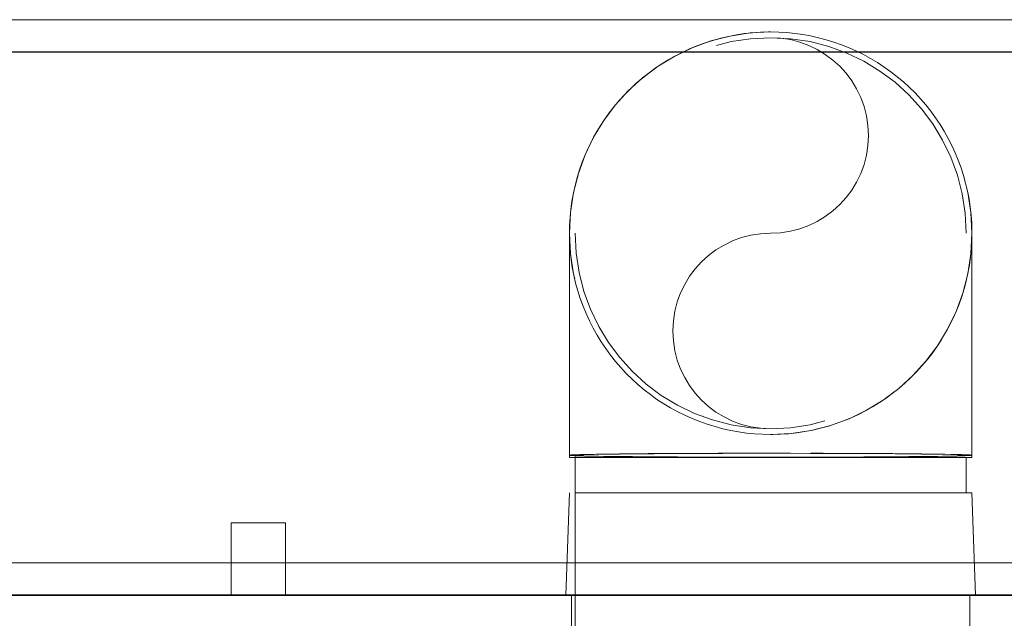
# Model space of a CAD drawing. Header units: metres. Extents: x 391.1 to 430.4, y 12.7 to 29.8.
# Tile 83 of 104: x 404.569 to 404.841, y 28.064 to 28.23. Entities that reach past the tile are written whole.
import ezdxf

# ---------------------------------------------------------------- set-up
doc = ezdxf.new("R2010")
doc.units = ezdxf.units.M
doc.linetypes.add('Hidden 1', pattern=[0.003969, 0.002381, -0.001587])
doc.layers.add('01_SUELOS', color=7, linetype='Continuous', lineweight=25, true_color=0x007f00)
for name, color, linetype, lineweight in [('A-DETL-____-MBND', 7, 'Continuous', 18), ('A-WALL-____-MCUT', 7, 'Continuous', 25), ('A-WALL-____-OTLN', 7, 'Continuous', 25)]:
    doc.layers.add(name, color=color, linetype=linetype, lineweight=lineweight)

# ---------------------------------------------------------------- blocks, each defined once
blk = doc.blocks.new('Family - Forjat PS-1-153468-02_SAN_P0')
at = {"layer": 'A-DETL-____-MBND', "color": 253, "true_color": 0xaaaaaa}
for p, q in [((26.0878, 14.84913), (0, 14.84913)), ((0, 14.84913), (26.0878, 14.84913))]:
    blk.add_line(p, q, dxfattribs=at)
blk = doc.blocks.new('Family - Evans P-1-153484-02_SAN_P0')
at = {"layer": 'A-DETL-____-MBND', "color": 253, "true_color": 0xaaaaaa}
for p, q in [((23.58734, 0.15), (0.03109, 0.15)), ((0.03109, 0.15), (23.58734, 0.15)), ((0, 0), (23.58734, 0)), ((23.58734, 0), (0, 0)), ((0, 0), (23.58734, 0))]:
    blk.add_line(p, q, dxfattribs=at)
blk = doc.blocks.new('Family - Envans PB-155714-02_SAN_P0')
at = {"layer": 'A-WALL-____-MCUT', "color": 253, "true_color": 0xaaaaaa}
for p, q in [((2.61, 0.15), (0, 0.15)), ((0, 0), (2.61, 0))]:
    blk.add_line(p, q, dxfattribs=at)
at = {"layer": 'A-WALL-____-OTLN', "color": 253, "true_color": 0xaaaaaa}
for p, q in [((2.61, 0.15), (0, 0.15)), ((0, 0), (2.61, 0))]:
    blk.add_line(p, q, dxfattribs=at)
at = {"layer": 'A-WALL-____-OTLN', "color": 253, "lineweight": 18, "true_color": 0xaaaaaa}
blk.add_line((0, 0), (2.61, 0), dxfattribs=at)
blk = doc.blocks.new('Family - LONDR55-XX_ZZ-ARQ-CAA-M3D-Londres55-155971-02_SAN_P0')
at = {"layer": '01_SUELOS', "color": 9, "true_color": 0xaad4aa}
for p, q in [((8.5373, 14.87017), (5.92943, 14.87017)), ((8.5373, 14.87017), (5.92943, 14.87017)), ((5.92943, 14.87017), (8.5373, 14.87017)), ((5.92943, 14.87017), (8.5373, 14.87017))]:
    blk.add_line(p, q, dxfattribs=at)
blk = doc.blocks.new('LONDR55-XX_ZZ-ARQ-CAA-M3D-Londres55_ifc-1-02_SAN_P0')
at = {"layer": '01_SUELOS', "color": 253, "lineweight": 18, "true_color": 0xaaaaaa}
for name, p in [('Family - LONDR55-XX_ZZ-ARQ-CAA-M3D-Londres55-155971-02_SAN_P0', (397.32915, 13.20061)), ('Family - Forjat PS-1-153468-02_SAN_P0', (400.75645, 13.38061))]:
    blk.add_blockref(name, p, dxfattribs=at)
at = {"layer": 'A-WALL-____-OTLN', "color": 253, "lineweight": 18, "true_color": 0xaaaaaa, "rotation": 180}
for name, p in [('Family - Evans P-1-153484-02_SAN_P0', (426.84591, 28.22975)), ('Family - Envans PB-155714-02_SAN_P0', (405.86645, 28.22078))]:
    blk.add_blockref(name, p, dxfattribs=at)
blk = doc.blocks.new('ZYR_13_01 CON_AF_SAN_VERT - Water-689486-02_SAN_P0')
at = {"layer": 'A-DETL-____-MBND'}
for p, q in [((-0.14895, 0.02), (-0.14895, 0)), ((-0.13395, 0.02), (-0.14895, 0.02)), ((-0.13395, 0.02), (-0.14895, 0.02)), ((-0.13395, 0), (-0.13395, 0.02)), ((-0.14895, 0), (-0.13395, 0)), ((-0.14895, 0), (-0.13395, 0)), ((-0.055, 0), (-0.055, -0.03)), ((0.055, 0), (-0.055, 0)), ((0.055, 0), (-0.055, 0)), ((0.055, -0.03), (0.055, 0)), ((-0.055, -0.03), (0.055, -0.03)), ((-0.055, -0.03), (0.055, -0.03))]:
    blk.add_line(p, q, dxfattribs=at)
blk = doc.blocks.new('M_Transición - Genérica - Estándar-697114-02_SAN_P0')
at = {"layer": 'A-DETL-____-MBND', "color": 9, "linetype": 'Hidden 1', "true_color": 0xc0c0c0}
for p, q in [((0.02829, 0.05559), (0, 0.05659)), ((0, 0.05659), (0, -0.05659)), ((0, 0.05659), (0, -0.05659)), ((0.02829, -0.05559), (0.02829, 0.05559)), ((0.02829, -0.05559), (0.02829, 0.05559)), ((0, -0.05659), (0.02829, -0.05559))]:
    blk.add_line(p, q, dxfattribs=at)
blk = doc.blocks.new('M_Codo - Genérico - Estándar-697129-02_SAN_P0')
at = {"layer": 'A-DETL-____-MBND', "color": 9, "linetype": 'Hidden 1', "true_color": 0xc0c0c0}
for p, q in [((404.72087, 28.10885), (404.77646, 28.10885)), ((404.77646, 28.10885), (404.83205, 28.10885))]:
    blk.add_line(p, q, dxfattribs=at)
at = {"layer": 'A-DETL-____-MBND', "color": 9, "linetype": 'Hidden 1', "true_color": 0xc0c0c0, "flags": 128}
for points in [[(404.72087, 28.17078), (404.72087, 28.17073), (404.72087, 28.17058), (404.72087, 28.17034), (404.72087, 28.16999), (404.72087, 28.16955), (404.72087, 28.16901), (404.72087, 28.16837), (404.72087, 28.16764), (404.72087, 28.16681), (404.72087, 28.16589), (404.72087, 28.16488), (404.72087, 28.16378), (404.72087, 28.1626), (404.72087, 28.16132), (404.72087, 28.15996), (404.72087, 28.15853), (404.72087, 28.15701), (404.72087, 28.15541), (404.72087, 28.15374), (404.72087, 28.152), (404.72087, 28.15019), (404.72087, 28.14831), (404.72087, 28.14637), (404.72087, 28.14437), (404.72087, 28.14231), (404.72087, 28.1402), (404.72087, 28.13804), (404.72087, 28.13583), (404.72087, 28.13358), (404.72087, 28.13129), (404.72087, 28.12896), (404.72087, 28.1266), (404.72087, 28.12422), (404.72087, 28.12181), (404.72087, 28.11937), (404.72087, 28.11692), (404.72087, 28.11446), (404.72087, 28.11199), (404.72087, 28.10951), (404.72087, 28.10885)], [(404.83205, 28.10885), (404.83205, 28.11132), (404.83205, 28.1138), (404.83205, 28.11626), (404.83205, 28.11871), (404.83205, 28.12115), (404.83205, 28.12357), (404.83205, 28.12596), (404.83205, 28.12833), (404.83205, 28.13066), (404.83205, 28.13297), (404.83205, 28.13523), (404.83205, 28.13745), (404.83205, 28.13962), (404.83205, 28.14175), (404.83205, 28.14382), (404.83205, 28.14583), (404.83205, 28.14779), (404.83205, 28.14969), (404.83205, 28.15152), (404.83205, 28.15328), (404.83205, 28.15497), (404.83205, 28.15658), (404.83205, 28.15812), (404.83205, 28.15958), (404.83205, 28.16096), (404.83205, 28.16226), (404.83205, 28.16347), (404.83205, 28.1646), (404.83205, 28.16563), (404.83205, 28.16657), (404.83205, 28.16743), (404.83205, 28.16818), (404.83205, 28.16885), (404.83205, 28.16941), (404.83205, 28.16988), (404.83205, 28.17025), (404.83205, 28.17053), (404.83205, 28.1707), (404.83205, 28.17078), (404.83205, 28.17078)]]:
    blk.add_lwpolyline(points, dxfattribs=at)
at = {"layer": 'A-DETL-____-MBND', "color": 9, "linetype": 'Hidden 1', "true_color": 0xc0c0c0}
for start, end in [(90, 270), (270, 90)]:
    blk.add_arc((404.77646, 28.17078), 0.05559, start, end, dxfattribs=at)
blk = doc.blocks.new('M_Codo - Genérico - Estándar-697138-02_SAN_P0')
at = {"layer": 'A-DETL-____-MBND', "color": 9, "linetype": 'Hidden 1', "true_color": 0xc0c0c0, "flags": 128}
for points in [[(404.72087, 28.17078), (404.72092, 28.17301), (404.72105, 28.17523), (404.72127, 28.17744), (404.72158, 28.17964), (404.72198, 28.18183), (404.72247, 28.184), (404.72304, 28.18614), (404.7237, 28.18827), (404.72444, 28.19037), (404.72526, 28.19243), (404.72617, 28.19446), (404.72716, 28.19645), (404.72822, 28.1984), (404.72936, 28.20031), (404.73058, 28.20217), (404.73187, 28.20398), (404.73324, 28.20574), (404.73467, 28.20744), (404.73617, 28.20908), (404.73773, 28.21066), (404.73936, 28.21218), (404.74104, 28.21363), (404.74278, 28.21501), (404.74458, 28.21632), (404.74643, 28.21756), (404.74832, 28.21872), (404.75026, 28.21981), (404.75224, 28.22082), (404.75426, 28.22175), (404.75632, 28.22259), (404.75841, 28.22336), (404.76052, 28.22404), (404.76267, 28.22463), (404.76483, 28.22514), (404.76701, 28.22556), (404.76921, 28.2259), (404.77142, 28.22614), (404.77364, 28.2263), (404.77586, 28.22637), (404.77646, 28.22637)], [(404.77646, 28.22637), (404.77868, 28.22633), (404.7809, 28.22619), (404.78312, 28.22597), (404.78532, 28.22566), (404.7875, 28.22526), (404.78967, 28.22478), (404.79182, 28.22421), (404.79395, 28.22355), (404.79604, 28.22281), (404.79811, 28.22198), (404.80014, 28.22108), (404.80213, 28.22009), (404.80408, 28.21902), (404.80599, 28.21788), (404.80785, 28.21666), (404.80966, 28.21537), (404.81141, 28.21401), (404.81311, 28.21257), (404.81476, 28.21107), (404.81634, 28.20951), (404.81785, 28.20789), (404.8193, 28.2062), (404.82069, 28.20446), (404.822, 28.20266), (404.82324, 28.20082), (404.8244, 28.19892), (404.82549, 28.19698), (404.8265, 28.195), (404.82742, 28.19298), (404.82827, 28.19093), (404.82903, 28.18884), (404.82971, 28.18672), (404.83031, 28.18458), (404.83082, 28.18241), (404.83124, 28.18023), (404.83157, 28.17803), (404.83182, 28.17582), (404.83198, 28.17361), (404.83205, 28.17138), (404.83205, 28.17078)], [(404.72087, 28.10946), (404.72087, 28.11194), (404.72087, 28.11441), (404.72087, 28.11687), (404.72087, 28.11932), (404.72087, 28.12176), (404.72087, 28.12417), (404.72087, 28.12656), (404.72087, 28.12892), (404.72087, 28.13124), (404.72087, 28.13353), (404.72087, 28.13579), (404.72087, 28.13799), (404.72087, 28.14016), (404.72087, 28.14227), (404.72087, 28.14433), (404.72087, 28.14633), (404.72087, 28.14827), (404.72087, 28.15015), (404.72087, 28.15196), (404.72087, 28.15371), (404.72087, 28.15538), (404.72087, 28.15698), (404.72087, 28.1585), (404.72087, 28.15994), (404.72087, 28.1613), (404.72087, 28.16257), (404.72087, 28.16376), (404.72087, 28.16486), (404.72087, 28.16587), (404.72087, 28.1668), (404.72087, 28.16762), (404.72087, 28.16836), (404.72087, 28.169), (404.72087, 28.16954), (404.72087, 28.16998), (404.72087, 28.17033), (404.72087, 28.17058), (404.72087, 28.17073), (404.72087, 28.17078)], [(404.77646, 28.1152), (404.77424, 28.11524), (404.77202, 28.11537), (404.76981, 28.1156), (404.7676, 28.11591), (404.76542, 28.1163), (404.76325, 28.11679), (404.7611, 28.11736), (404.75897, 28.11802), (404.75688, 28.11876), (404.75481, 28.11958), (404.75278, 28.12049), (404.75079, 28.12148), (404.74884, 28.12254), (404.74693, 28.12369), (404.74507, 28.1249), (404.74326, 28.1262), (404.74151, 28.12756), (404.73981, 28.12899), (404.73817, 28.13049), (404.73658, 28.13205), (404.73507, 28.13368), (404.73362, 28.13537), (404.73224, 28.13711), (404.73092, 28.1389), (404.72969, 28.14075), (404.72852, 28.14264), (404.72744, 28.14458), (404.72643, 28.14656), (404.7255, 28.14858), (404.72465, 28.15064), (404.72389, 28.15273), (404.72321, 28.15485), (404.72261, 28.15699), (404.7221, 28.15915), (404.72168, 28.16134), (404.72135, 28.16353), (404.7211, 28.16574), (404.72095, 28.16796), (404.72088, 28.17018), (404.72087, 28.17078)], [(404.83205, 28.17078), (404.832, 28.16856), (404.83187, 28.16634), (404.83165, 28.16413), (404.83134, 28.16193), (404.83094, 28.15974), (404.83046, 28.15757), (404.82988, 28.15542), (404.82923, 28.1533), (404.82849, 28.1512), (404.82766, 28.14914), (404.82675, 28.14711), (404.82577, 28.14511), (404.8247, 28.14316), (404.82356, 28.14126), (404.82234, 28.1394), (404.82105, 28.13759), (404.81968, 28.13583), (404.81825, 28.13413), (404.81675, 28.13249), (404.81519, 28.13091), (404.81356, 28.12939), (404.81188, 28.12794), (404.81014, 28.12656), (404.80834, 28.12525), (404.80649, 28.12401), (404.8046, 28.12284), (404.80266, 28.12176), (404.80068, 28.12075), (404.79866, 28.11982), (404.7966, 28.11897), (404.79452, 28.11821), (404.7924, 28.11753), (404.79026, 28.11693), (404.78809, 28.11643), (404.78591, 28.116), (404.78371, 28.11567), (404.7815, 28.11542), (404.77928, 28.11527), (404.77706, 28.1152), (404.77646, 28.1152)], [(404.83205, 28.17078), (404.83205, 28.17073), (404.83205, 28.17058), (404.83205, 28.17034), (404.83205, 28.16999), (404.83205, 28.16955), (404.83205, 28.16901), (404.83205, 28.16837), (404.83205, 28.16764), (404.83205, 28.16681), (404.83205, 28.16589), (404.83205, 28.16488), (404.83205, 28.16378), (404.83205, 28.1626), (404.83205, 28.16132), (404.83205, 28.15996), (404.83205, 28.15853), (404.83205, 28.15701), (404.83205, 28.15541), (404.83205, 28.15374), (404.83205, 28.152), (404.83205, 28.15019), (404.83205, 28.14831), (404.83205, 28.14637), (404.83205, 28.14437), (404.83205, 28.14231), (404.83205, 28.1402), (404.83205, 28.13804), (404.83205, 28.13583), (404.83205, 28.13358), (404.83205, 28.13129), (404.83205, 28.12896), (404.83205, 28.1266), (404.83205, 28.12422), (404.83205, 28.12181), (404.83205, 28.11937), (404.83205, 28.11692), (404.83205, 28.11446), (404.83205, 28.11199), (404.83205, 28.10951), (404.83205, 28.10946)]]:
    blk.add_lwpolyline(points, dxfattribs=at)
at = {"layer": 'A-DETL-____-MBND', "color": 9, "linetype": 'Hidden 1', "true_color": 0xc0c0c0}
for start, end in [(90, 270), (270, 90)]:
    blk.add_arc((404.77646, 28.17078), 0.05559, start, end, dxfattribs=at)
for start_param, end_param in [(1.570796, 4.712389), (4.712389, 7.853982)]:
    blk.add_ellipse((404.77646, 28.10946), major_axis=(0.05559, 0), ratio=0.01, start_param=start_param, end_param=end_param, dxfattribs=at)

msp = doc.modelspace()

# ---------------------------------------------------------------- linework, layer by layer
at = {"layer": 'A-DETL-____-MBND', "color": 9, "linetype": 'Hidden 1', "true_color": 0xc0c0c0}
for p, q in [((404.72246, 28.10946), (404.72246, 27.95982)), ((404.72246, 28.10885), (404.72246, 28.09908)), ((404.83046, 28.10885), (404.72246, 28.10885)), ((404.83046, 28.10885), (404.72246, 28.10885)), ((404.83046, 27.95982), (404.83046, 28.10946)), ((404.83046, 28.09908), (404.83046, 28.10885)), ((404.72246, 28.09908), (404.83046, 28.09908)), ((404.72246, 28.09908), (404.83046, 28.09908))]:
    msp.add_line(p, q, dxfattribs=at)
for centre, radius, start, end in [((404.77646, 28.17078), 0.054, 0, 180), ((404.77646, 28.19778), 0.027, 270, 90), ((404.77646, 28.17078), 0.054, 180, 0), ((404.77646, 28.14378), 0.027, 90, 270)]:
    msp.add_arc(centre, radius, start, end, dxfattribs=at)
for start_param, end_param in [(1.570796, 3.141593), (3.141593, 4.712389), (0, 1.570796), (4.712389, 6.283185)]:
    msp.add_ellipse((404.77646, 28.10946), major_axis=(0.054, 0), ratio=0.01, start_param=start_param, end_param=end_param, dxfattribs=at)

# ---------------------------------------------------------------- block references
at = {"lineweight": 5}
msp.add_blockref('LONDR55-XX_ZZ-ARQ-CAA-M3D-Londres55_ifc-1-02_SAN_P0', (0, 0), dxfattribs=at)
at = {"layer": 'A-DETL-____-MBND', "color": 9, "linetype": 'Hidden 1', "true_color": 0xc0c0c0}
for name in ['M_Codo - Genérico - Estándar-697129-02_SAN_P0', 'M_Codo - Genérico - Estándar-697138-02_SAN_P0']:
    msp.add_blockref(name, (0, 0), dxfattribs=at)
at = {"layer": 'A-DETL-____-MBND', "color": 9, "linetype": 'Hidden 1', "true_color": 0xc0c0c0, "rotation": 90}
msp.add_blockref('M_Transición - Genérica - Estándar-697114-02_SAN_P0', (404.77646, 28.07078), dxfattribs=at)
at = {"layer": 'A-DETL-____-MBND'}
msp.add_blockref('ZYR_13_01 CON_AF_SAN_VERT - Water-689486-02_SAN_P0', (404.77646, 28.07078), dxfattribs=at)

doc.saveas('drawing.dxf')
